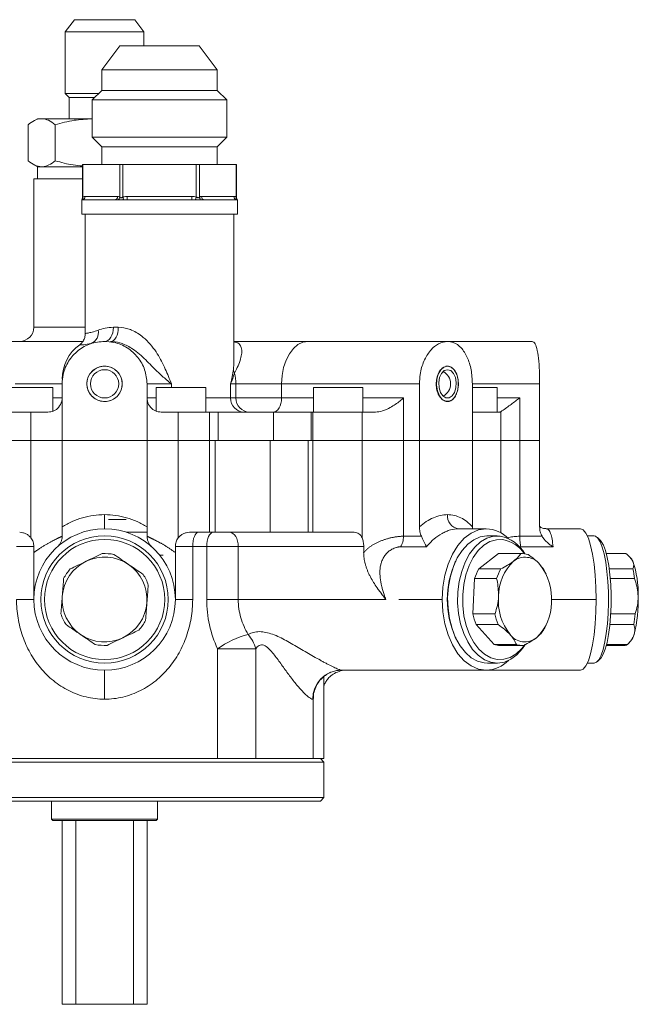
# Model space of a CAD drawing. Header units: millimetres. Extents: x 10 to 831, y 10 to 584.
# Tile 25 of 31: x 659 to 747, y 203 to 342. Entities that reach past the tile are written whole.
import ezdxf

# ---------------------------------------------------------------- set-up
doc = ezdxf.new("R2010")
doc.units = ezdxf.units.MM
doc.linetypes.add('SLD-Solido', pattern=[0])

msp = doc.modelspace()

# ---------------------------------------------------------------- linework, layer by layer
at = {"color": 7, "linetype": 'SLD-Solido', "lineweight": 15}
for p, q in [((666.841, 342.355), (665.562, 340.657)), ((666.841, 342.355), (668.402, 342.355)), ((668.402, 342.355), (675.395, 342.355)), ((676.675, 340.657), (675.395, 342.355)), ((665.562, 340.657), (665.562, 331.91)), ((667.589, 340.657), (665.562, 340.657)), ((676.675, 340.657), (667.589, 340.657)), ((676.675, 338.655), (676.675, 340.657)), ((673.275, 338.655), (670.713, 335.255)), ((684.491, 338.655), (673.275, 338.655)), ((687.053, 335.255), (684.491, 338.655)), ((670.713, 335.255), (670.713, 332.355)), ((687.053, 335.255), (670.713, 335.255)), ((687.053, 332.355), (687.053, 335.255)), ((665.562, 331.91), (666.118, 331.355)), ((665.562, 331.91), (667.589, 331.91)), ((667.589, 331.91), (670.269, 331.91)), ((670.713, 332.355), (669.358, 331)), ((687.053, 332.355), (670.713, 332.355)), ((688.408, 331), (687.053, 332.355)), ((666.118, 331.355), (666.118, 328.355)), ((666.118, 331.355), (667.942, 331.355)), ((667.942, 331.355), (669.713, 331.355)), ((669.358, 331), (669.358, 325.73)), ((688.408, 331), (669.358, 331)), ((688.408, 325.73), (688.408, 331)), ((660.297, 322.403), (660.297, 327.506)), ((661.618, 328.355), (660.959, 327.974)), ((661.618, 328.355), (662.224, 328.355)), ((662.224, 328.355), (669.358, 328.355)), ((664.151, 322.403), (664.151, 327.506)), ((669.358, 325.73), (670.733, 324.355)), ((688.408, 325.73), (669.358, 325.73)), ((687.033, 324.355), (688.408, 325.73)), ((670.733, 324.355), (670.733, 321.855)), ((687.033, 324.355), (670.733, 324.355)), ((687.033, 321.855), (687.033, 324.355)), ((660.956, 321.937), (661.618, 321.555)), ((667.991, 321.855), (667.991, 317.166)), ((667.991, 321.855), (668.058, 321.855)), ((668.058, 321.855), (668.058, 317.276)), ((668.058, 321.855), (673.254, 321.855)), ((673.254, 317.276), (673.254, 321.855)), ((673.254, 321.855), (673.687, 321.855)), ((673.687, 321.855), (673.687, 317.276)), ((673.687, 321.855), (684.079, 321.855)), ((684.079, 317.276), (684.079, 321.855)), ((684.079, 321.855), (684.512, 321.855)), ((684.512, 321.855), (684.512, 317.276)), ((684.512, 321.855), (689.708, 321.855)), ((689.708, 317.276), (689.708, 321.855)), ((689.708, 321.855), (689.775, 321.855)), ((689.775, 317.166), (689.775, 321.855)), ((661.618, 321.555), (661.618, 319.855)), ((662.224, 321.555), (661.618, 321.555)), ((667.991, 321.555), (662.224, 321.555)), ((661.118, 319.855), (661.118, 298.855)), ((661.118, 319.855), (667.991, 319.855)), ((667.883, 316.855), (667.883, 314.855)), ((667.883, 316.855), (667.894, 316.855)), ((667.894, 316.855), (667.931, 316.855)), ((667.931, 316.855), (672.514, 316.855)), ((668.364, 317.355), (672.947, 317.355)), ((672.514, 316.855), (672.966, 316.855)), ((672.966, 316.855), (673.811, 316.855)), ((673.811, 316.855), (674.3, 316.855)), ((674.3, 317.355), (683.465, 317.355)), ((674.3, 317.355), (674.3, 316.855)), ((674.3, 316.855), (683.465, 316.855)), ((683.465, 317.355), (683.465, 316.855)), ((683.465, 316.855), (683.955, 316.855)), ((683.955, 316.855), (684.8, 316.855)), ((684.8, 316.855), (685.252, 316.855)), ((684.819, 317.355), (689.401, 317.355)), ((685.252, 316.855), (689.834, 316.855)), ((689.834, 316.855), (689.872, 316.855)), ((689.872, 316.855), (689.883, 316.855)), ((689.883, 314.855), (689.883, 316.855)), ((689.883, 314.855), (667.883, 314.855)), ((668.383, 314.855), (668.383, 297.967)), ((689.383, 294.3), (689.383, 314.855)), ((672.361, 298.855), (673.058, 298.855)), ((654.721, 296.855), (668.125, 296.855)), ((689.383, 296.855), (699.885, 296.855)), ((699.885, 296.855), (719.592, 296.855)), ((719.592, 296.855), (731.564, 296.855)), ((689.382, 294.053), (689.378, 294.3)), ((719.592, 293.355), (719.342, 293.355)), ((656.807, 290.355), (663.807, 290.355)), ((665.118, 290.855), (658.462, 290.855)), ((663.807, 286.999), (663.807, 290.355)), ((665.118, 282.855), (665.118, 290.855)), ((677.118, 282.855), (677.118, 290.855)), ((680.562, 290.855), (677.118, 290.855)), ((678.43, 290.355), (678.43, 286.999)), ((678.43, 290.355), (685.43, 290.355)), ((685.43, 286.855), (685.43, 290.355)), ((688.916, 288.855), (688.916, 290.855)), ((689.67, 290.855), (688.916, 290.855)), ((689.67, 288.855), (689.67, 290.855)), ((696.144, 290.855), (689.67, 290.855)), ((715.623, 290.855), (696.144, 290.855)), ((696.144, 288.855), (696.144, 290.855)), ((700.644, 290.355), (700.644, 286.855)), ((700.644, 290.355), (707.644, 290.355)), ((707.644, 286.855), (707.644, 290.355)), ((715.623, 282.855), (715.623, 290.855)), ((723.105, 282.855), (723.105, 290.855)), ((723.105, 290.355), (726.612, 290.355)), ((726.612, 286.855), (726.612, 290.355)), ((732.615, 282.855), (732.615, 290.855)), ((688.916, 288.855), (689.67, 288.855)), ((689.67, 288.855), (696.144, 288.855)), ((713.367, 282.855), (713.367, 288.855)), ((729.801, 282.855), (729.801, 288.855)), ((707.837, 286.855), (707.644, 286.902)), ((660.713, 286.855), (656.307, 286.855)), ((660.713, 282.855), (660.713, 286.855)), ((663.118, 286.855), (660.713, 286.855)), ((681.524, 286.855), (679.118, 286.855)), ((681.524, 282.855), (681.524, 286.855)), ((685.93, 286.855), (681.524, 286.855)), ((685.93, 282.855), (685.93, 286.855)), ((687.177, 286.855), (685.93, 286.855)), ((687.177, 282.855), (687.177, 286.855)), ((694.977, 286.855), (687.177, 286.855)), ((694.977, 282.855), (694.977, 286.855)), ((700.316, 286.855), (694.977, 286.855)), ((700.316, 282.855), (700.316, 286.855)), ((700.54, 286.855), (700.316, 286.855)), ((700.54, 282.855), (700.54, 286.855)), ((707.508, 286.855), (700.54, 286.855)), ((707.508, 282.855), (707.508, 286.855)), ((709.411, 286.855), (707.508, 286.855)), ((727.112, 286.855), (723.105, 286.855)), ((727.112, 282.855), (727.112, 286.855)), ((660.713, 282.855), (656.307, 282.855)), ((665.118, 282.855), (660.713, 282.855)), ((660.713, 269.062), (660.713, 282.855)), ((665.118, 282.855), (677.118, 282.855)), ((665.118, 270.633), (665.118, 282.855)), ((681.524, 282.855), (677.118, 282.855)), ((677.118, 270.633), (677.118, 282.855)), ((685.93, 282.855), (681.524, 282.855)), ((681.524, 269.062), (681.524, 282.855)), ((685.93, 269.855), (685.93, 282.855)), ((687.177, 282.855), (685.93, 282.855)), ((686.744, 282.855), (686.744, 269.855)), ((694.977, 282.855), (687.177, 282.855)), ((694.543, 282.855), (694.543, 269.855)), ((700.316, 282.855), (694.977, 282.855)), ((699.882, 282.855), (699.882, 269.855)), ((700.54, 282.855), (700.316, 282.855)), ((707.508, 282.855), (700.54, 282.855)), ((700.54, 282.855), (700.54, 269.855)), ((713.367, 282.855), (707.508, 282.855)), ((707.508, 269.062), (707.508, 282.855)), ((715.623, 282.855), (713.367, 282.855)), ((713.367, 269.299), (713.367, 282.855)), ((715.623, 282.855), (723.105, 282.855)), ((715.623, 270.633), (715.623, 282.855)), ((727.112, 282.855), (723.105, 282.855)), ((723.105, 270.633), (723.105, 282.855)), ((727.112, 269.809), (727.112, 282.855)), ((729.801, 282.855), (727.112, 282.855)), ((732.615, 282.855), (729.801, 282.855)), ((729.801, 269.299), (729.801, 282.855)), ((732.615, 270.633), (732.615, 282.855)), ((671.118, 270.355), (671.118, 272.355)), ((674.168, 271.655), (671.648, 271.655)), ((725.065, 270.355), (721.156, 270.355)), ((723.105, 270.633), (723.147, 270.355)), ((738.388, 270.355), (733.514, 270.355)), ((674.179, 269.875), (677.118, 269.875)), ((683.118, 269.855), (685.93, 269.855)), ((685.903, 269.855), (686.744, 269.855)), ((686.744, 269.855), (694.543, 269.855)), ((694.543, 269.855), (699.882, 269.855)), ((699.882, 269.855), (700.54, 269.855)), ((700.54, 269.855), (706.389, 269.855)), ((713.367, 269.299), (715.902, 269.299)), ((726.628, 269.355), (725.221, 269.355)), ((727.012, 269.855), (727.101, 269.855)), ((727.101, 269.855), (727.101, 269.809)), ((729.801, 269.299), (732.963, 269.299)), ((740.338, 269.355), (739.358, 269.355)), ((741.257, 268.63), (740.795, 269.117)), ((661.118, 267.855), (658.665, 267.855)), ((661.118, 266.986), (661.118, 267.855)), ((681.118, 267.855), (681.118, 266.986)), ((683.571, 267.855), (681.118, 267.855)), ((683.571, 267.855), (683.571, 260.355)), ((685.549, 267.855), (683.571, 267.855)), ((685.549, 260.355), (685.549, 267.855)), ((690.014, 267.855), (685.549, 267.855)), ((690.014, 267.855), (690.014, 260.355)), ((707.745, 267.855), (690.014, 267.855)), ((707.745, 266.986), (707.745, 267.855)), ((716.606, 267.808), (712.951, 267.808)), ((734.508, 267.808), (729.949, 267.808)), ((678.925, 266.605), (679.418, 266.605)), ((726.806, 266.846), (723.996, 264.683)), ((729.934, 266.846), (726.806, 266.846)), ((730.147, 266.855), (727.019, 266.855)), ((744.725, 266.855), (742.044, 266.855)), ((744.801, 266.846), (742.047, 266.846)), ((745.518, 266.196), (745.381, 266.34)), ((720.746, 265.785), (720.689, 265.664)), ((723.996, 264.683), (727.123, 264.683)), ((742.453, 264.683), (745.804, 264.683)), ((723.408, 263.305), (723.17, 258.319)), ((726.535, 263.305), (723.408, 263.305)), ((733.521, 263.975), (733.424, 264.181)), ((746.014, 263.305), (742.6, 263.305)), ((661.118, 260.355), (658.665, 260.355)), ((681.118, 260.355), (683.571, 260.355)), ((690.014, 260.355), (685.549, 260.355)), ((690.014, 260.355), (710.873, 260.355)), ((712.722, 260.355), (718.83, 260.355)), ((723.17, 258.319), (726.298, 258.319)), ((742.662, 258.319), (746.099, 258.319)), ((726.748, 256.814), (723.621, 256.814)), ((723.621, 256.814), (726.194, 253.991)), ((733.378, 256.433), (733.521, 256.735)), ((745.938, 256.814), (742.545, 256.814)), ((720.689, 255.045), (720.746, 254.925)), ((726.194, 253.991), (729.321, 253.991)), ((727.019, 253.855), (730.147, 253.855)), ((742.044, 253.855), (744.725, 253.855)), ((742.08, 253.991), (745.02, 253.991)), ((745.11, 254.084), (745.518, 254.513)), ((687.077, 253.392), (687.077, 237.855)), ((692.492, 253.392), (687.077, 253.392)), ((692.492, 253.392), (692.492, 237.855)), ((740.795, 251.592), (741.257, 252.079)), ((724.793, 251.381), (725.221, 251.355)), ((725.221, 251.355), (726.628, 251.355)), ((739.358, 251.355), (740.338, 251.355)), ((671.118, 250.355), (671.118, 246.255)), ((725.065, 250.355), (704.556, 250.355)), ((738.388, 250.355), (725.065, 250.355)), ((702.118, 237.855), (702.118, 248.635)), ((700.618, 237.855), (700.618, 246.362)), ((702.118, 237.355), (640.118, 237.355)), ((687.077, 237.855), (655.16, 237.855)), ((692.492, 237.855), (687.077, 237.855)), ((700.618, 237.855), (692.492, 237.855)), ((702.118, 237.855), (700.618, 237.855)), ((702.118, 237.355), (701.618, 237.855)), ((702.118, 232.355), (702.118, 237.355)), ((640.118, 232.355), (671.118, 232.355)), ((671.118, 231.855), (649.552, 231.855)), ((663.618, 231.855), (663.618, 229.305)), ((671.118, 232.355), (702.118, 232.355)), ((692.685, 231.855), (671.118, 231.855)), ((678.618, 229.305), (678.618, 231.855)), ((701.618, 231.855), (692.685, 231.855)), ((701.618, 231.855), (702.118, 232.355)), ((663.618, 229.305), (663.818, 229.105)), ((663.618, 229.305), (678.618, 229.305)), ((678.418, 229.105), (663.818, 229.105)), ((665.118, 229.105), (665.118, 203.105)), ((667.049, 229.105), (667.049, 203.105)), ((675.188, 229.105), (675.188, 203.105)), ((677.118, 229.105), (677.118, 203.105)), ((678.418, 229.105), (678.618, 229.305)), ((667.049, 203.105), (665.118, 203.105)), ((667.049, 203.105), (675.188, 203.105)), ((677.118, 203.105), (675.188, 203.105))]:
    msp.add_line(p, q, dxfattribs=at)
at = {"color": 8, "linetype": 'SLD-Solido', "lineweight": 15}
for p, q in [((661.118, 298.855), (668.383, 298.855)), ((680.562, 290.355), (680.562, 290.855)), ((732.615, 290.855), (723.105, 290.855)), ((663.807, 288.855), (665.118, 288.855)), ((677.118, 288.855), (678.43, 288.855)), ((685.43, 288.855), (688.916, 288.855)), ((696.144, 288.855), (700.644, 288.855)), ((707.644, 288.855), (713.367, 288.855)), ((726.612, 288.855), (729.801, 288.855)), ((729.949, 267.808), (729.669, 267.767)), ((734.278, 260.355), (740.614, 260.355)), ((700.56, 246.362), (700.533, 246.255))]:
    msp.add_line(p, q, dxfattribs=at)
at = {"color": 7, "linetype": 'SLD-Solido', "lineweight": 15, "flags": 128}
for points in [[(673.687, 317.276), (673.706, 317.212), (673.724, 317.149), (673.742, 317.088), (673.759, 317.031), (673.775, 316.978), (673.789, 316.931), (673.801, 316.889), (673.811, 316.855)], [(684.079, 317.276), (684.06, 317.212), (684.042, 317.149), (684.024, 317.088), (684.007, 317.031), (683.991, 316.978), (683.977, 316.931), (683.965, 316.889), (683.955, 316.855)], [(671.118, 296.855), (671.361, 296.893), (671.594, 297.007), (671.809, 297.192), (671.997, 297.441), (672.151, 297.744), (672.266, 298.089), (672.337, 298.465), (672.361, 298.855)], [(671.949, 296.855), (672.166, 296.893), (672.374, 297.007), (672.565, 297.192), (672.734, 297.441), (672.872, 297.744), (672.974, 298.089), (673.037, 298.465), (673.058, 298.855)], [(699.885, 296.855), (699.155, 296.74), (698.454, 296.398), (697.807, 295.844), (697.24, 295.097), (696.775, 294.188), (696.429, 293.151), (696.216, 292.025), (696.144, 290.855)], [(719.592, 293.355), (719.086, 293.219), (718.634, 292.828), (718.287, 292.222), (718.081, 291.469), (718.038, 290.648), (718.164, 289.851), (718.445, 289.162), (718.85, 288.656), (719.335, 288.389), (719.848, 288.389), (720.334, 288.656), (720.739, 289.162), (721.019, 289.851), (721.145, 290.648), (721.103, 291.469), (720.897, 292.222), (720.549, 292.828), (720.098, 293.219), (719.592, 293.355)], [(719.592, 292.855), (719.141, 292.72), (718.752, 292.333), (718.476, 291.746), (718.35, 291.039), (718.392, 290.307), (718.597, 289.65), (718.935, 289.154), (719.363, 288.889), (719.821, 288.889), (720.248, 289.154), (720.587, 289.65), (720.791, 290.307), (720.834, 291.039), (720.708, 291.746), (720.432, 292.333), (720.042, 292.72), (719.592, 292.855)], [(694.897, 286.855), (695.141, 286.893), (695.375, 287.007), (695.59, 287.192), (695.779, 287.441), (695.934, 287.744), (696.049, 288.089), (696.12, 288.465), (696.144, 288.855)], [(725.065, 270.355), (723.982, 270.203), (722.932, 269.752), (721.947, 269.015), (721.057, 268.015), (720.288, 266.783), (719.665, 265.355), (719.206, 263.775), (718.924, 262.091), (718.83, 260.355)], [(738.388, 270.355), (738.775, 270.203), (739.149, 269.752), (739.501, 269.015), (739.819, 268.015), (740.093, 266.783), (740.315, 265.355), (740.479, 263.775), (740.58, 262.091), (740.614, 260.355)], [(684.375, 269.855), (684.218, 269.816), (684.067, 269.703), (683.928, 269.518), (683.807, 269.269), (683.707, 268.966), (683.632, 268.62), (683.587, 268.245), (683.571, 267.855)], [(686.48, 269.855), (686.299, 269.816), (686.124, 269.703), (685.963, 269.518), (685.822, 269.269), (685.706, 268.966), (685.62, 268.62), (685.567, 268.245), (685.549, 267.855)], [(690.014, 267.855), (689.99, 268.245), (689.919, 268.62), (689.804, 268.966), (689.649, 269.269), (689.46, 269.518), (689.244, 269.703), (689.01, 269.816), (688.767, 269.855)], [(725.221, 269.355), (725.173, 269.354), (724.225, 269.212), (723.306, 268.814), (722.442, 268.174), (721.658, 267.308), (720.977, 266.242), (720.418, 265.007), (719.996, 263.638), (719.726, 262.175), (719.613, 260.659), (719.661, 259.135), (719.87, 257.645), (720.232, 256.234), (720.738, 254.941), (721.373, 253.804), (722.119, 252.855), (722.954, 252.122), (723.854, 251.626), (724.793, 251.381)], [(730.531, 253.888), (730.191, 253.402), (729.407, 252.536), (728.543, 251.895), (727.624, 251.498), (726.677, 251.355), (725.728, 251.471), (724.805, 251.843), (723.934, 252.46), (723.141, 253.304), (722.448, 254.351), (721.876, 255.57), (721.44, 256.927), (721.153, 258.383), (721.024, 259.895), (721.056, 261.421), (721.249, 262.916), (721.596, 264.337), (722.088, 265.644), (722.711, 266.798), (723.446, 267.768), (724.273, 268.524), (725.168, 269.044), (726.104, 269.315), (727.056, 269.329), (727.056, 269.329)], [(727.423, 268.83), (726.499, 268.814), (725.591, 268.54), (724.727, 268.018), (723.932, 267.264), (723.231, 266.299), (722.645, 265.153), (722.192, 263.862), (721.885, 262.464), (721.735, 261.003), (721.745, 259.521), (721.916, 258.065), (722.241, 256.678), (722.712, 255.403), (723.313, 254.279), (724.027, 253.339), (724.832, 252.612), (725.704, 252.121), (726.615, 251.88), (727.539, 251.896), (728.447, 252.169), (729.312, 252.691), (730.107, 253.446), (730.537, 253.998)], [(740.338, 251.355), (740.66, 251.471), (740.989, 251.843), (741.3, 252.46), (741.583, 253.304), (741.83, 254.351), (742.034, 255.57), (742.19, 256.927), (742.292, 258.383), (742.338, 259.895), (742.327, 261.421), (742.258, 262.916), (742.134, 264.337), (741.959, 265.644), (741.736, 266.798), (741.474, 267.768), (741.179, 268.524), (740.86, 269.044), (740.525, 269.315), (740.338, 269.355)], [(741.257, 268.63), (741.335, 268.54), (741.644, 268.018), (741.927, 267.264), (742.178, 266.299), (742.387, 265.153), (742.549, 263.862), (742.658, 262.464), (742.712, 261.003), (742.708, 259.521), (742.647, 258.065), (742.531, 256.678), (742.363, 255.403), (742.148, 254.279), (741.893, 253.339), (741.606, 252.612), (741.295, 252.121), (741.257, 252.079)], [(726.806, 266.846), (726.937, 266.853), (727.019, 266.855)], [(744.801, 266.846), (744.755, 266.853), (744.725, 266.855)], [(745.518, 266.196), (745.628, 266.057), (745.79, 265.764)], [(718.83, 260.355), (718.924, 258.618), (719.206, 256.935), (719.665, 255.355), (720.288, 253.927), (721.057, 252.694), (721.947, 251.695), (722.932, 250.958), (723.982, 250.507), (725.065, 250.355)], [(740.614, 260.355), (740.58, 258.618), (740.479, 256.935), (740.315, 255.355), (740.093, 253.927), (739.819, 252.694), (739.501, 251.695), (739.149, 250.958), (738.775, 250.507), (738.388, 250.355)]]:
    msp.add_lwpolyline(points, dxfattribs=at)
at = {"color": 7, "linetype": 'SLD-Solido', "lineweight": 15}
for centre, radius in [((671.118, 290.855), 2.5), ((671.118, 290.855), 2), ((671.118, 260.355), 9), ((671.118, 260.355), 8.5)]:
    msp.add_circle(centre, radius, dxfattribs=at)
for centre, radius, start, end in [((667.645, 317.194), 0.42, 306.2334, 11.25368), ((667.895, 317.324), 0.47, 274.40225, 3.81109), ((672.478, 317.324), 0.47, 274.40224, 3.81108), ((672.675, 317.363), 0.585, 299.78135, 351.4784), ((685.091, 317.363), 0.585, 188.52152, 240.21879), ((685.288, 317.324), 0.47, 176.18875, 265.59782), ((689.871, 317.324), 0.47, 176.18891, 265.59778), ((690.121, 317.194), 0.42, 168.74592, 233.76678), ((659.118, 298.855), 2, 270, 0), ((668.532, 298.124), 1.72, 293.19629, 10.56339), ((671.118, 291.514), 6, 125.84348, 180.00303), ((690.687, 292.999), 1.354, 184.41942, 206.98314), ((718.028, 290.855), 2, 298.78829, 61.21171), ((683.407, 290.856), 6.263, 359.99197, 14.13031), ((690.873, 288.811), 1.957, 178.72809, 268.669), ((691.627, 288.811), 1.957, 178.7282, 268.66894), ((721.404, 272.16), 1.823, 173.87834, 262.16054), ((671.118, 260.355), 10, 90, 180), ((671.118, 260.355), 10, 0, 90), ((724.865, 265.591), 4.768, 45.48205, 87.60301), ((725.953, 264.138), 5.307, 30.43415, 78.00028), ((726.588, 264.272), 4.634, 33.60982, 79.61604), ((671.118, 260.355), 6, 55.62961, 115.62961), ((671.118, 260.355), 6.5, 78.24947, 93.00974), ((730.56, 263.704), 2.633, 37.49041, 128.53294), ((730.145, 264.274), 2.58, 71.31827, 94.70513), ((671.118, 260.355), 6, 115.62961, 175.62961), ((671.118, 260.355), 6.5, 138.24947, 153.00974), ((671.118, 260.355), 6, 355.62961, 55.62961), ((732.545, 260.355), 12.99, 155.87465, 204.12535), ((730.579, 261.061), 7.514, 151.1826, 162.62691), ((733.707, 261.061), 7.514, 151.1826, 162.62691), ((733.5, 260.884), 6.693, 133.18894, 180.62044), ((726.619, 260.557), 7.677, 355.07504, 38.23112), ((732.305, 261.178), 14.244, 358.52592, 18.78141), ((729.214, 261.453), 16.902, 6.2902, 11.01764), ((671.118, 260.355), 6.5, 18.24947, 33.00974), ((671.118, 260.355), 6, 175.62961, 235.62961), ((734.456, 260.153), 7.677, 175.0751, 218.23114), ((728.141, 260.041), 18.419, 345.41376, 2.39914), ((671.118, 260.355), 10, 180, 270), ((671.118, 260.355), 10, 270, 0), ((671.118, 260.355), 6, 295.62961, 355.62961), ((727.575, 259.825), 6.693, 313.18882, 0.62064), ((671.118, 260.355), 6.5, 198.24947, 213.00974), ((731.663, 260.039), 8.665, 191.45043, 201.85577), ((734.79, 260.039), 8.665, 191.45043, 201.85577), ((724.49, 259.865), 21.665, 351.90401, 355.90919), ((671.118, 260.355), 6.5, 318.24947, 333.00974), ((727.19, 259.349), 6.841, 330.94293, 334.76924), ((671.118, 260.355), 6, 235.62961, 295.62961), ((694.772, 242.573), 13.276, 104.66573, 125.42212), ((687.35, 251.947), 5.341, 15.69605, 40.51299), ((730.515, 257.005), 2.633, 217.49041, 308.53294), ((743.656, 256.011), 2.389, 321.17524, 345.24135), ((671.118, 260.355), 6.5, 258.24947, 273.00974), ((727.025, 256.459), 2.605, 251.38747, 269.86875), ((730.148, 256.435), 2.58, 251.31827, 274.70513), ((744.699, 254.298), 0.444, 273.3582, 316.27751), ((724.865, 255.119), 4.768, 272.39699, 314.51795), ((704.595, 246.293), 4.062, 90.55264, 180.54213)]:
    msp.add_arc(centre, radius, start, end, dxfattribs=at)
for points, knots in [([(662.224, 328.355), (662.178, 328.354), (661.832, 328.346), (661.18, 328.161), (660.593, 327.726), (660.297, 327.506)], [0, 0, 0, 0, 0.0700918, 0.5307853, 1, 1, 1, 1]), ([(664.151, 327.506), (663.838, 327.743), (663.206, 328.222), (662.553, 328.31), (662.224, 328.355)], [0, 0, 0, 0, 0.495458, 1, 1, 1, 1]), ([(664.151, 327.506), (665.029, 327.745), (666.737, 328.208), (668.501, 328.295), (669.358, 328.338)], [0, 0, 0, 0, 0.5146296, 1, 1, 1, 1]), ([(660.297, 322.403), (660.61, 322.166), (661.242, 321.687), (661.894, 321.599), (662.224, 321.555)], [0, 0, 0, 0, 0.4954579, 1, 1, 1, 1]), ([(662.224, 321.555), (662.27, 321.556), (662.616, 321.563), (663.268, 321.749), (663.855, 322.184), (664.151, 322.403)], [0, 0, 0, 0, 0.0700918, 0.53078539, 1, 1, 1, 1]), ([(667.991, 321.678), (667.545, 321.713), (666.243, 321.814), (664.981, 322.169), (664.151, 322.403)], [0, 0, 0, 0, 0.3417018, 1, 1, 1, 1]), ([(667.99, 317.166), (667.988, 317.131), (667.985, 317.066), (667.957, 316.98), (667.926, 316.917), (667.901, 316.878), (667.889, 316.863), (667.887, 316.86)], [0, 0, 0, 0, 0.3158994, 0.5929523, 0.8112818, 0.9665132, 1, 1, 1, 1]), ([(668.058, 317.276), (668.091, 317.293), (668.18, 317.338), (668.284, 317.353), (668.353, 317.355), (668.364, 317.355)], [0, 0, 0, 0, 0.3322355, 0.888114, 1, 1, 1, 1]), ([(672.947, 317.355), (672.948, 317.355), (673.051, 317.355), (673.153, 317.315), (673.254, 317.276)], [0, 0, 0, 0, 0.0107419, 1, 1, 1, 1]), ([(673.254, 317.276), (673.256, 317.273), (673.284, 317.241), (673.333, 317.19), (673.416, 317.162), (673.483, 317.167), (673.544, 317.192), (673.613, 317.231), (673.658, 317.258), (673.687, 317.276)], [0, 0, 0, 0, 0.0269201, 0.3355421, 0.4695268, 0.5754878, 0.726575, 0.8245507, 1, 1, 1, 1]), ([(673.687, 317.276), (673.753, 317.293), (673.932, 317.338), (674.139, 317.353), (674.277, 317.355), (674.3, 317.355)], [0, 0, 0, 0, 0.3322355, 0.8881139, 1, 1, 1, 1]), ([(683.465, 317.355), (683.468, 317.355), (683.674, 317.355), (683.878, 317.315), (684.079, 317.276)], [0, 0, 0, 0, 0.0107408, 1, 1, 1, 1]), ([(684.079, 317.276), (684.117, 317.253), (684.185, 317.21), (684.263, 317.174), (684.324, 317.163), (684.368, 317.167), (684.445, 317.201), (684.483, 317.243), (684.512, 317.276)], [0, 0, 0, 0, 0.2330292, 0.4195724, 0.4605445, 0.5920835, 0.6837989, 1, 1, 1, 1]), ([(684.512, 317.276), (684.545, 317.293), (684.635, 317.338), (684.738, 317.353), (684.807, 317.355), (684.819, 317.355)], [0, 0, 0, 0, 0.3322339, 0.8881132, 1, 1, 1, 1]), ([(689.401, 317.355), (689.403, 317.355), (689.506, 317.355), (689.607, 317.315), (689.708, 317.276)], [0, 0, 0, 0, 0.0107423, 1, 1, 1, 1]), ([(689.879, 316.86), (689.874, 316.867), (689.847, 316.902), (689.808, 316.978), (689.776, 317.076), (689.78, 317.14), (689.781, 317.166)], [0, 0, 0, 0, 0.0760258, 0.4179362, 0.7687681, 1, 1, 1, 1]), ([(670.223, 298.439), (670.527, 298.55), (671.145, 298.776), (671.951, 298.828), (672.361, 298.855)], [0, 0, 0, 0, 0.4919983, 1, 1, 1, 1]), ([(673.058, 298.855), (673.565, 298.806), (674.192, 298.745), (675.403, 298.269), (676.466, 297.601), (677.588, 296.481), (678.637, 295.09), (679.599, 293.27), (680.219, 291.728), (680.53, 290.936), (680.56, 290.86), (680.562, 290.855)], [0, 0, 0, 0, 0.14731143, 0.18225795, 0.34979061, 0.46536603, 0.58118617, 0.78606036, 0.97950694, 0.9985036, 1, 1, 1, 1]), ([(671.118, 296.855), (670.446, 296.789), (669.1, 296.657), (667.306, 295.628), (665.947, 294.111), (665.222, 292.421), (665.148, 291.301), (665.118, 290.855)], [0, 0, 0, 0, 0.2140112, 0.4279981, 0.6426097, 0.8576413, 1, 1, 1, 1]), ([(668.375, 297.97), (668.363, 297.779), (668.341, 297.412), (668.12, 296.938), (667.868, 296.596), (667.674, 296.443), (667.598, 296.383)], [0, 0, 0, 0, 0.3110888, 0.5962815, 0.8425255, 1, 1, 1, 1]), ([(677.118, 290.855), (677.052, 291.528), (676.92, 292.873), (675.891, 294.668), (674.374, 296.026), (672.685, 296.751), (671.564, 296.825), (671.118, 296.855)], [0, 0, 0, 0, 0.2140083, 0.4279926, 0.6426077, 0.8576379, 1, 1, 1, 1]), ([(680.562, 290.855), (680.558, 290.858), (680.472, 290.929), (680.323, 291.052), (680.044, 291.283), (679.439, 291.793), (678.355, 292.767), (677.218, 293.967), (676.078, 295.056), (674.986, 295.912), (674.008, 296.418), (672.932, 296.774), (672.391, 296.819), (671.949, 296.855)], [0, 0, 0, 0, 0.0014183, 0.030256, 0.0523023, 0.0997894, 0.246242, 0.4569364, 0.5631289, 0.6722477, 0.826491, 0.8584233, 1, 1, 1, 1]), ([(719.592, 296.855), (719.167, 296.789), (718.318, 296.657), (717.128, 295.628), (716.201, 294.111), (715.696, 292.421), (715.644, 291.301), (715.623, 290.855)], [0, 0, 0, 0, 0.2140113, 0.4279981, 0.6426098, 0.8576412, 1, 1, 1, 1]), ([(723.105, 290.855), (723.069, 291.528), (722.997, 292.873), (722.428, 294.668), (721.561, 296.026), (720.56, 296.751), (719.868, 296.825), (719.592, 296.855)], [0, 0, 0, 0, 0.2140083, 0.4279926, 0.6426076, 0.8576376, 1, 1, 1, 1]), ([(731.564, 296.855), (731.707, 296.789), (731.994, 296.657), (732.304, 295.628), (732.507, 294.111), (732.602, 292.421), (732.611, 291.301), (732.615, 290.855)], [0, 0, 0, 0, 0.2140111, 0.4279981, 0.6426097, 0.8576413, 1, 1, 1, 1]), ([(671.118, 293.355), (671.399, 293.327), (671.961, 293.272), (672.709, 292.841), (673.278, 292.207), (673.604, 291.415), (673.649, 290.561), (673.409, 289.74), (672.912, 289.045), (672.212, 288.553), (671.388, 288.321), (670.535, 288.375), (669.747, 288.707), (669.114, 289.282), (668.706, 290.034), (668.571, 290.879), (668.722, 291.72), (669.143, 292.465), (669.787, 293.025), (670.484, 293.315), (670.941, 293.344), (671.118, 293.355)], [0, 0, 0, 0, 0.053659, 0.107317, 0.1610023, 0.2147055, 0.268379, 0.3220215, 0.3756801, 0.4293768, 0.4830741, 0.5367336, 0.5903759, 0.6440484, 0.6977515, 0.7514376, 0.805086, 0.8587344, 0.9124208, 0.9661238, 1, 1, 1, 1]), ([(688.916, 290.855), (688.918, 290.86), (689.129, 291.542), (689.234, 292.221), (689.337, 292.895)], [0, 0, 0, 0, 0.00690492, 1, 1, 1, 1]), ([(721.111, 290.855), (721.095, 290.574), (721.062, 290.012), (720.806, 289.264), (720.425, 288.695), (719.941, 288.369), (719.41, 288.324), (718.89, 288.564), (718.444, 289.061), (718.124, 289.761), (717.972, 290.585), (718.007, 291.438), (718.224, 292.226), (718.597, 292.859), (719.077, 293.267), (719.608, 293.403), (720.128, 293.251), (720.58, 292.83), (720.915, 292.186), (721.087, 291.489), (721.105, 291.032), (721.111, 290.855)], [0, 0, 0, 0, 0.053659, 0.1073169, 0.1610022, 0.2147054, 0.268379, 0.3220215, 0.3756802, 0.4293769, 0.4830741, 0.5367336, 0.5903759, 0.6440484, 0.6977515, 0.7514376, 0.805086, 0.8587344, 0.9124208, 0.9661239, 1, 1, 1, 1]), ([(689.481, 292.385), (689.326, 291.88), (689.17, 291.371), (688.918, 290.859), (688.916, 290.855)], [0, 0, 0, 0, 0.9924972, 1, 1, 1, 1]), ([(665.118, 288.855), (665.118, 288.852), (665.118, 288.709), (665.067, 288.235), (664.734, 287.566), (664.018, 286.978), (663.401, 286.893), (663.118, 286.855)], [0, 0, 0, 0, 0.0026959, 0.1589819, 0.5234316, 0.7821762, 1, 1, 1, 1]), ([(679.118, 286.855), (678.836, 286.893), (678.218, 286.978), (677.503, 287.566), (677.17, 288.235), (677.118, 288.709), (677.118, 288.852), (677.118, 288.855)], [0, 0, 0, 0, 0.2178238, 0.4765684, 0.8410181, 0.9973041, 1, 1, 1, 1]), ([(713.367, 288.855), (713.364, 288.852), (713.205, 288.709), (712.65, 288.235), (711.675, 287.566), (710.455, 286.978), (709.739, 286.893), (709.411, 286.855)], [0, 0, 0, 0, 0.0026964, 0.1589828, 0.523432, 0.7821766, 1, 1, 1, 1]), ([(729.801, 288.855), (729.798, 288.852), (729.6, 288.709), (728.959, 288.235), (728.076, 287.566), (727.271, 286.978), (726.995, 286.893), (726.869, 286.855)], [0, 0, 0, 0, 0.0026961, 0.1589824, 0.5234313, 0.7821764, 1, 1, 1, 1]), ([(665.118, 270.633), (665.568, 270.913), (666.034, 271.16), (666.999, 271.589), (667.5, 271.772), (669.017, 272.207), (670.055, 272.355), (671.118, 272.355)], [0, 0, 0, 0, 0.25, 0.25, 0.5, 0.5, 1, 1, 1, 1]), ([(671.118, 272.355), (672.182, 272.355), (673.219, 272.207), (674.737, 271.772), (675.238, 271.589), (676.202, 271.16), (676.668, 270.913), (677.118, 270.633)], [0, 0, 0, 0, 0.5, 0.5, 0.75, 0.75, 1, 1, 1, 1]), ([(715.623, 270.633), (715.938, 270.913), (716.26, 271.16), (716.918, 271.589), (717.255, 271.772), (718.261, 272.207), (718.929, 272.355), (719.592, 272.355)], [0, 0, 0, 0, 0.25, 0.25, 0.5, 0.5, 1, 1, 1, 1]), ([(719.592, 272.355), (720.255, 272.355), (720.88, 272.207), (721.767, 271.772), (722.055, 271.589), (722.6, 271.16), (722.859, 270.913), (723.105, 270.633)], [0, 0, 0, 0, 0.5, 0.5, 0.75, 0.75, 1, 1, 1, 1]), ([(665.118, 269.299), (665.118, 269.501), (665.118, 269.715), (665.118, 270.164), (665.118, 270.398), (665.118, 270.633)], [0, 0, 0, 0, 0.5, 0.5, 1, 1, 1, 1]), ([(677.118, 270.633), (677.118, 270.398), (677.118, 270.169), (677.118, 269.721), (677.118, 269.501), (677.118, 269.299)], [0, 0, 0, 0, 0.5, 0.5, 1, 1, 1, 1]), ([(715.902, 269.299), (715.809, 269.501), (715.74, 269.715), (715.647, 270.164), (715.623, 270.398), (715.623, 270.633)], [0, 0, 0, 0, 0.5, 0.5, 1, 1, 1, 1]), ([(721.156, 270.355), (720.772, 270.355), (720.384, 270.298), (719.798, 270.133), (719.602, 270.065), (719.209, 269.9), (719.011, 269.803), (718.423, 269.476), (718.042, 269.209), (717.304, 268.58), (716.944, 268.216), (716.606, 267.808)], [0, 0, 0, 0, 0.25, 0.25, 0.375, 0.375, 0.5, 0.5, 0.75, 0.75, 1, 1, 1, 1]), ([(732.963, 269.299), (732.846, 269.501), (732.761, 269.715), (732.645, 270.164), (732.615, 270.398), (732.615, 270.633)], [0, 0, 0, 0, 0.5, 0.5, 1, 1, 1, 1]), ([(733.497, 270.377), (733.387, 270.377), (733.099, 270.374), (732.757, 270.553), (732.666, 270.642), (732.646, 270.662)], [0, 0, 0, 0, 0.3242554, 0.8484977, 1, 1, 1, 1]), ([(733.514, 270.355), (733.651, 270.355), (733.773, 270.298), (733.936, 270.133), (733.987, 270.065), (734.083, 269.9), (734.128, 269.803), (734.251, 269.476), (734.318, 269.209), (734.429, 268.58), (734.474, 268.216), (734.508, 267.808)], [0, 0, 0, 0, 0.25, 0.25, 0.375, 0.375, 0.5, 0.5, 0.75, 0.75, 1, 1, 1, 1]), ([(659.118, 269.855), (659.268, 269.855), (659.417, 269.838), (659.714, 269.77), (659.862, 269.718), (660.139, 269.582), (660.272, 269.496), (660.511, 269.299), (660.618, 269.187), (660.713, 269.062)], [0, 0, 0, 0, 0.25, 0.25, 0.5, 0.5, 0.75, 0.75, 1, 1, 1, 1]), ([(660.713, 269.062), (660.844, 268.889), (660.945, 268.699), (661.083, 268.286), (661.118, 268.073), (661.118, 267.855)], [0, 0, 0, 0, 0.5, 0.5, 1, 1, 1, 1]), ([(661.118, 266.986), (661.184, 267.035), (661.315, 267.133), (661.513, 267.275), (661.71, 267.412), (661.906, 267.545), (662.1, 267.672), (662.292, 267.795), (662.482, 267.913), (662.668, 268.026), (662.851, 268.134), (663.03, 268.238), (663.204, 268.337), (663.373, 268.431), (663.537, 268.52), (663.695, 268.604), (663.847, 268.683), (663.991, 268.758), (664.129, 268.828), (664.259, 268.893), (664.381, 268.953), (664.495, 269.009), (664.6, 269.059), (664.697, 269.105), (664.784, 269.146), (664.861, 269.182), (664.929, 269.213), (664.987, 269.24), (665.035, 269.261), (665.072, 269.278), (665.098, 269.29), (665.115, 269.298), (665.117, 269.299), (665.118, 269.299)], [0, 0, 0, 0, 0.036141, 0.071904, 0.1072992, 0.1423371, 0.1770283, 0.2113841, 0.2454157, 0.2791349, 0.3125539, 0.345685, 0.3785409, 0.4111347, 0.4434798, 0.4755898, 0.5074787, 0.5391609, 0.5706507, 0.6019631, 0.6331132, 0.6641162, 0.6949878, 0.7257435, 0.7563993, 0.7869714, 0.8174758, 0.847929, 0.8783472, 0.9087469, 0.9391446, 0.9695569, 1, 1, 1, 1]), ([(665.118, 269.299), (665.118, 269.138), (665.099, 268.988), (665.034, 268.705), (664.986, 268.571), (664.868, 268.32), (664.798, 268.205), (664.679, 268.046), (664.637, 267.996), (664.548, 267.899), (664.5, 267.852), (664.452, 267.808)], [0, 0, 0, 0, 0.25, 0.25, 0.5, 0.5, 0.75, 0.75, 0.875, 0.875, 1, 1, 1, 1]), ([(677.118, 269.299), (677.118, 269.138), (677.137, 268.988), (677.203, 268.705), (677.251, 268.571), (677.369, 268.32), (677.439, 268.205), (677.558, 268.046), (677.6, 267.996), (677.689, 267.899), (677.736, 267.852), (677.785, 267.808)], [0, 0, 0, 0, 0.25, 0.25, 0.5, 0.5, 0.75, 0.75, 0.875, 0.875, 1, 1, 1, 1]), ([(677.118, 269.299), (677.119, 269.299), (677.121, 269.298), (677.134, 269.292), (677.155, 269.283), (677.184, 269.269), (677.222, 269.252), (677.267, 269.232), (677.321, 269.207), (677.382, 269.179), (677.451, 269.147), (677.527, 269.111), (677.611, 269.071), (677.702, 269.028), (677.799, 268.98), (677.903, 268.929), (678.014, 268.875), (678.131, 268.816), (678.253, 268.754), (678.382, 268.688), (678.515, 268.618), (678.654, 268.544), (678.797, 268.467), (678.945, 268.385), (679.097, 268.301), (679.252, 268.212), (679.411, 268.119), (679.574, 268.023), (679.739, 267.923), (679.906, 267.819), (680.076, 267.711), (680.247, 267.6), (680.42, 267.485), (680.594, 267.366), (680.769, 267.243), (680.944, 267.116), (681.06, 267.03), (681.118, 266.986)], [0, 0, 0, 0, 0.0269659, 0.0539062, 0.080832, 0.1077551, 0.1346867, 0.1616383, 0.1886214, 0.2156473, 0.2427273, 0.2698726, 0.2970946, 0.3244041, 0.3518123, 0.3793299, 0.4069677, 0.4347362, 0.462646, 0.4907072, 0.51893, 0.5473243, 0.5758999, 0.6046664, 0.6336331, 0.6628093, 0.6922039, 0.7218257, 0.7516834, 0.7817853, 0.8121396, 0.8427544, 0.8736374, 0.9047961, 0.936238, 0.9679703, 1, 1, 1, 1]), ([(681.118, 267.855), (681.118, 268.073), (681.153, 268.285), (681.292, 268.698), (681.393, 268.889), (681.524, 269.062)], [0, 0, 0, 0, 0.5, 0.5, 1, 1, 1, 1]), ([(681.524, 269.062), (681.618, 269.187), (681.725, 269.298), (681.964, 269.496), (682.097, 269.581), (682.374, 269.717), (682.521, 269.77), (682.819, 269.838), (682.969, 269.855), (683.118, 269.855)], [0, 0, 0, 0, 0.25, 0.25, 0.5, 0.5, 0.75, 0.75, 1, 1, 1, 1]), ([(706.389, 269.855), (706.519, 269.855), (706.641, 269.838), (706.87, 269.77), (706.977, 269.718), (707.166, 269.582), (707.251, 269.496), (707.396, 269.299), (707.457, 269.187), (707.508, 269.062)], [0, 0, 0, 0, 0.25, 0.25, 0.5, 0.5, 0.75, 0.75, 1, 1, 1, 1]), ([(707.508, 269.062), (707.58, 268.889), (707.639, 268.699), (707.723, 268.286), (707.745, 268.073), (707.745, 267.855)], [0, 0, 0, 0, 0.5, 0.5, 1, 1, 1, 1]), ([(707.745, 266.986), (707.787, 267.035), (707.87, 267.133), (708.005, 267.275), (708.147, 267.412), (708.296, 267.545), (708.452, 267.672), (708.614, 267.795), (708.781, 267.913), (708.954, 268.026), (709.133, 268.134), (709.316, 268.238), (709.503, 268.337), (709.694, 268.431), (709.888, 268.52), (710.085, 268.604), (710.285, 268.683), (710.486, 268.758), (710.689, 268.828), (710.892, 268.893), (711.096, 268.953), (711.299, 269.009), (711.502, 269.059), (711.703, 269.105), (711.903, 269.146), (712.1, 269.182), (712.294, 269.213), (712.484, 269.24), (712.671, 269.261), (712.853, 269.278), (713.03, 269.29), (713.202, 269.298), (713.312, 269.299), (713.367, 269.299)], [0, 0, 0, 0, 0.036141, 0.071904, 0.1072992, 0.1423371, 0.1770283, 0.2113841, 0.2454157, 0.2791349, 0.3125539, 0.345685, 0.3785409, 0.4111347, 0.4434798, 0.4755898, 0.5074787, 0.5391609, 0.5706507, 0.6019631, 0.6331132, 0.6641162, 0.6949878, 0.7257435, 0.7563993, 0.7869714, 0.8174758, 0.847929, 0.8783472, 0.9087469, 0.9391446, 0.9695569, 1, 1, 1, 1]), ([(713.367, 269.299), (713.367, 269.019), (713.329, 268.738), (713.187, 268.227), (713.081, 267.995), (712.951, 267.808)], [0, 0, 0, 0, 0.5, 0.5, 1, 1, 1, 1]), ([(715.902, 269.299), (715.977, 269.138), (716.047, 268.988), (716.181, 268.705), (716.245, 268.571), (716.364, 268.32), (716.419, 268.205), (716.495, 268.046), (716.519, 267.996), (716.564, 267.899), (716.586, 267.852), (716.606, 267.808)], [0, 0, 0, 0, 0.25, 0.25, 0.5, 0.5, 0.75, 0.75, 0.875, 0.875, 1, 1, 1, 1]), ([(729.949, 267.808), (729.926, 267.902), (729.905, 268.006), (729.887, 268.119), (729.868, 268.233), (729.853, 268.355), (729.84, 268.483), (729.827, 268.611), (729.817, 268.745), (729.811, 268.882), (729.804, 269.019), (729.801, 269.159), (729.801, 269.299)], [0, 0, 0, 0, 0.25, 0.25, 0.25, 0.5, 0.5, 0.5, 0.75, 0.75, 0.75, 1, 1, 1, 1]), ([(732.963, 269.299), (733.057, 269.138), (733.163, 268.988), (733.396, 268.705), (733.523, 268.571), (733.79, 268.32), (733.928, 268.205), (734.141, 268.046), (734.213, 267.996), (734.359, 267.899), (734.434, 267.852), (734.508, 267.808)], [0, 0, 0, 0, 0.25, 0.25, 0.5, 0.5, 0.75, 0.75, 0.875, 0.875, 1, 1, 1, 1]), ([(712.951, 267.808), (712.92, 267.808), (712.858, 267.807), (712.761, 267.799), (712.662, 267.785), (712.559, 267.767), (712.453, 267.743), (712.28, 267.696), (712.038, 267.612), (711.657, 267.428), (711.217, 267.126), (710.806, 266.697), (710.489, 266.218), (710.273, 265.734), (710.131, 265.219), (710.03, 264.552), (710.027, 263.654), (710.15, 262.8), (710.308, 262.11), (710.444, 261.611), (710.629, 261.015), (710.787, 260.585), (710.873, 260.355)], [0, 0, 0, 0, 0.0118991, 0.0237724, 0.0356741, 0.0476579, 0.0597766, 0.0720809, 0.106531, 0.1405596, 0.2014377, 0.2666893, 0.325107, 0.3874154, 0.4442459, 0.5082293, 0.6198708, 0.7524227, 0.7981357, 0.8546313, 0.921918, 1, 1, 1, 1]), ([(661.118, 260.355), (661.118, 260.655), (661.118, 261.131), (661.118, 261.869), (661.118, 262.552), (661.118, 263.212), (661.118, 263.746), (661.118, 264.17), (661.118, 264.589), (661.118, 265.002), (661.118, 265.409), (661.118, 265.811), (661.118, 266.208), (661.118, 266.599), (661.118, 266.858), (661.118, 266.986)], [0, 0, 0, 0, 0.1573057, 0.2498904, 0.3840756, 0.4999109, 0.5650928, 0.6273648, 0.6869026, 0.7439069, 0.7986066, 0.8512605, 0.9021586, 0.951622, 1, 1, 1, 1]), ([(668.523, 265.764), (668.902, 265.946), (669.674, 266.317), (670.405, 266.667), (670.777, 266.846)], [0, 0, 0, 0, 0.4907587, 1, 1, 1, 1]), ([(672.442, 266.719), (672.761, 266.501), (673.407, 266.059), (674.115, 265.575), (674.483, 265.323), (674.506, 265.307)], [0, 0, 0, 0, 0.4769731, 0.9681128, 1, 1, 1, 1]), ([(681.118, 266.986), (681.118, 266.918), (681.118, 266.783), (681.118, 266.578), (681.118, 266.372), (681.118, 266.165), (681.118, 265.956), (681.118, 265.745), (681.118, 265.533), (681.118, 265.319), (681.118, 265.103), (681.118, 264.886), (681.118, 264.668), (681.118, 264.448), (681.118, 264.226), (681.118, 264.003), (681.118, 263.778), (681.118, 263.551), (681.118, 263.149), (681.118, 262.552), (681.118, 261.869), (681.118, 261.131), (681.118, 260.655), (681.118, 260.355)], [0, 0, 0, 0, 0.0255032, 0.0512622, 0.0773315, 0.1037637, 0.1306094, 0.1579165, 0.185731, 0.2140961, 0.2430527, 0.2726391, 0.3028913, 0.3338431, 0.3655258, 0.3979688, 0.4311993, 0.4652429, 0.500123, 0.6159505, 0.7501267, 0.8427045, 1, 1, 1, 1]), ([(710.873, 260.355), (710.647, 260.655), (710.287, 261.131), (709.74, 261.869), (709.273, 262.552), (708.872, 263.212), (708.591, 263.746), (708.39, 264.17), (708.217, 264.589), (708.069, 265.002), (707.949, 265.409), (707.855, 265.811), (707.789, 266.208), (707.747, 266.599), (707.742, 266.858), (707.739, 266.986)], [0, 0, 0, 0, 0.1573058, 0.2498904, 0.3840756, 0.4999109, 0.5650928, 0.6273648, 0.6869026, 0.7439069, 0.7986066, 0.8512605, 0.9021586, 0.951622, 1, 1, 1, 1]), ([(728.919, 265.764), (729.137, 265.946), (729.58, 266.317), (729.814, 266.667), (729.934, 266.846)], [0, 0, 0, 0, 0.4907602, 1, 1, 1, 1]), ([(730.972, 266.719), (731.274, 266.501), (731.886, 266.059), (732.404, 265.575), (732.635, 265.323), (732.649, 265.307)], [0, 0, 0, 0, 0.4769729, 0.9681125, 1, 1, 1, 1]), ([(745.79, 265.764), (745.682, 265.946), (745.462, 266.317), (745.024, 266.667), (744.801, 266.846)], [0, 0, 0, 0, 0.4907591, 1, 1, 1, 1]), ([(666.269, 264.683), (666.617, 264.85), (667.323, 265.189), (668.096, 265.56), (668.498, 265.753), (668.523, 265.764)], [0, 0, 0, 0, 0.4769729, 0.9681127, 1, 1, 1, 1]), ([(674.506, 265.307), (674.853, 265.07), (675.56, 264.586), (676.228, 264.129), (676.569, 263.896)], [0, 0, 0, 0, 0.4907587, 1, 1, 1, 1]), ([(727.123, 264.683), (727.443, 264.85), (728.093, 265.189), (728.651, 265.56), (728.904, 265.753), (728.919, 265.764)], [0, 0, 0, 0, 0.4769736, 0.9681138, 1, 1, 1, 1]), ([(732.649, 265.307), (732.851, 265.069), (733.18, 264.681), (733.343, 264.314), (733.407, 264.172)], [0, 0, 0, 0, 0.6131264, 1, 1, 1, 1]), ([(745.804, 264.683), (745.856, 264.85), (745.96, 265.189), (745.883, 265.56), (745.796, 265.753), (745.79, 265.764)], [0, 0, 0, 0, 0.4769731, 0.9681126, 1, 1, 1, 1]), ([(665.136, 260.812), (665.194, 261.579), (665.259, 262.431), (665.32, 263.225), (665.326, 263.305)], [0, 0, 0, 0, 0.8997052, 1, 1, 1, 1]), ([(726.807, 260.812), (726.782, 261.579), (726.753, 262.431), (726.555, 263.225), (726.535, 263.305)], [0, 0, 0, 0, 0.8997053, 1, 1, 1, 1]), ([(746.544, 260.812), (746.453, 261.579), (746.352, 262.431), (746.045, 263.225), (746.014, 263.305)], [0, 0, 0, 0, 0.8997059, 1, 1, 1, 1]), ([(677.291, 262.39), (677.285, 262.311), (677.225, 261.516), (677.159, 260.664), (677.101, 259.898)], [0, 0, 0, 0, 0.1002948, 1, 1, 1, 1]), ([(664.945, 258.319), (664.946, 258.332), (664.976, 258.72), (665.037, 259.518), (665.101, 260.357), (665.134, 260.792), (665.136, 260.812)], [0, 0, 0, 0, 0.0156959, 0.4889431, 0.9762107, 1, 1, 1, 1]), ([(726.298, 258.319), (726.302, 258.332), (726.437, 258.72), (726.667, 259.518), (726.785, 260.357), (726.806, 260.792), (726.807, 260.812)], [0, 0, 0, 0, 0.0156957, 0.488943, 0.9762108, 1, 1, 1, 1]), ([(746.099, 258.319), (746.103, 258.332), (746.242, 258.72), (746.468, 259.518), (746.55, 260.357), (746.544, 260.792), (746.544, 260.812)], [0, 0, 0, 0, 0.0156957, 0.4889432, 0.9762107, 1, 1, 1, 1]), ([(671.118, 246.255), (670.23, 246.255), (669.359, 246.361), (668.078, 246.673), (667.654, 246.803), (666.836, 247.106), (666.44, 247.279), (665.671, 247.667), (665.297, 247.881), (664.573, 248.35), (664.221, 248.606), (663.208, 249.425), (662.6, 250.03), (661.776, 251.02), (661.517, 251.364), (661.027, 252.08), (660.799, 252.45), (660.167, 253.583), (659.815, 254.373), (659.386, 255.608), (659.259, 256.03), (659.043, 256.879), (658.954, 257.306), (658.738, 258.597), (658.665, 259.47), (658.665, 260.355)], [0, 0, 0, 0, 0.125, 0.125, 0.1875, 0.1875, 0.25, 0.25, 0.3125, 0.3125, 0.375, 0.375, 0.5, 0.5, 0.5625, 0.5625, 0.625, 0.625, 0.75, 0.75, 0.8125, 0.8125, 0.875, 0.875, 1, 1, 1, 1]), ([(683.571, 260.355), (683.571, 259.47), (683.498, 258.594), (683.281, 257.296), (683.19, 256.863), (682.973, 256.014), (682.847, 255.597), (682.42, 254.369), (682.069, 253.581), (681.435, 252.445), (681.205, 252.073), (680.717, 251.361), (680.458, 251.018), (679.909, 250.358), (679.62, 250.041), (679.008, 249.436), (678.684, 249.145), (677.67, 248.327), (676.948, 247.858), (675.787, 247.274), (675.385, 247.099), (674.56, 246.795), (674.142, 246.668), (672.873, 246.361), (672.007, 246.255), (671.118, 246.255)], [0, 0, 0, 0, 0.125, 0.125, 0.1875, 0.1875, 0.25, 0.25, 0.375, 0.375, 0.4375, 0.4375, 0.5, 0.5, 0.5625, 0.5625, 0.625, 0.625, 0.75, 0.75, 0.8125, 0.8125, 0.875, 0.875, 1, 1, 1, 1]), ([(677.101, 259.898), (677.099, 259.877), (677.067, 259.455), (677.003, 258.617), (676.942, 257.818), (676.911, 257.417), (676.91, 257.405)], [0, 0, 0, 0, 0.0237889, 0.4958859, 0.9843043, 1, 1, 1, 1]), ([(687.077, 253.392), (686.585, 254.464), (686.205, 255.585), (685.815, 257.341), (685.715, 257.941), (685.583, 259.142), (685.549, 259.747), (685.549, 260.355)], [0, 0, 0, 0, 0.5, 0.5, 0.75, 0.75, 1, 1, 1, 1]), ([(690.014, 260.355), (690.014, 259.915), (690.046, 259.479), (690.172, 258.615), (690.266, 258.185), (690.629, 256.938), (690.976, 256.155), (691.41, 255.416)], [0, 0, 0, 0, 0.25, 0.25, 0.5, 0.5, 1, 1, 1, 1]), ([(667.731, 255.402), (667.384, 255.64), (666.677, 256.123), (666.008, 256.581), (665.668, 256.814)], [0, 0, 0, 0, 0.4907587, 1, 1, 1, 1]), ([(728.426, 255.402), (728.19, 255.64), (727.711, 256.123), (727.073, 256.581), (726.748, 256.814)], [0, 0, 0, 0, 0.490759, 1, 1, 1, 1]), ([(745.967, 255.402), (746.02, 255.64), (746.129, 256.123), (746.003, 256.581), (745.938, 256.814)], [0, 0, 0, 0, 0.4907591, 1, 1, 1, 1]), ([(669.795, 253.991), (669.476, 254.209), (668.83, 254.651), (668.122, 255.135), (667.754, 255.387), (667.731, 255.402)], [0, 0, 0, 0, 0.4769731, 0.9681128, 1, 1, 1, 1]), ([(673.714, 254.945), (673.335, 254.763), (672.562, 254.393), (671.832, 254.042), (671.46, 253.864)], [0, 0, 0, 0, 0.4907587, 1, 1, 1, 1]), ([(675.968, 256.027), (675.62, 255.86), (674.914, 255.521), (674.141, 255.15), (673.738, 254.957), (673.714, 254.945)], [0, 0, 0, 0, 0.4769729, 0.9681127, 1, 1, 1, 1]), ([(691.41, 255.416), (691.645, 255.536), (691.896, 255.634), (692.434, 255.77), (692.716, 255.807), (693.307, 255.81), (693.615, 255.776), (694.237, 255.646), (694.555, 255.55), (695.189, 255.317), (695.507, 255.18), (696.147, 254.876), (696.468, 254.711), (697.427, 254.196), (698.066, 253.823), (699.044, 253.25), (699.371, 253.057), (700.024, 252.674), (700.347, 252.486), (700.986, 252.118), (701.302, 251.939), (701.771, 251.679), (701.927, 251.593), (702.231, 251.429), (702.38, 251.35), (702.813, 251.123), (703.088, 250.984), (703.584, 250.744), (703.799, 250.645), (704.153, 250.493), (704.293, 250.437), (704.486, 250.369), (704.54, 250.355), (704.556, 250.355)], [0, 0, 0, 0, 0.0625, 0.0625, 0.125, 0.125, 0.1875, 0.1875, 0.25, 0.25, 0.3125, 0.3125, 0.375, 0.375, 0.5, 0.5, 0.5625, 0.5625, 0.625, 0.625, 0.6875, 0.6875, 0.71875, 0.71875, 0.75, 0.75, 0.8125, 0.8125, 0.875, 0.875, 0.9375, 0.9375, 1, 1, 1, 1]), ([(729.321, 253.991), (729.226, 254.209), (729.032, 254.651), (728.668, 255.135), (728.439, 255.387), (728.426, 255.402)], [0, 0, 0, 0, 0.4769724, 0.9681123, 1, 1, 1, 1]), ([(732.156, 254.945), (731.9, 254.763), (731.38, 254.393), (730.704, 254.042), (730.359, 253.864)], [0, 0, 0, 0, 0.4907596, 1, 1, 1, 1]), ([(733.17, 256.027), (733.056, 255.86), (732.826, 255.521), (732.42, 255.15), (732.171, 254.957), (732.156, 254.945)], [0, 0, 0, 0, 0.4769728, 0.9681136, 1, 1, 1, 1]), ([(745.02, 253.991), (745.22, 254.209), (745.625, 254.651), (745.877, 255.135), (745.961, 255.387), (745.967, 255.402)], [0, 0, 0, 0, 0.476973, 0.9681126, 1, 1, 1, 1]), ([(700.533, 246.255), (700.477, 246.255), (700.394, 246.281), (700.18, 246.394), (700.052, 246.479), (699.767, 246.703), (699.608, 246.843), (699.282, 247.156), (699.115, 247.328), (698.776, 247.697), (698.603, 247.894), (698.257, 248.305), (698.085, 248.516), (697.572, 249.165), (697.233, 249.618), (696.557, 250.541), (696.223, 251.009), (695.718, 251.703), (695.549, 251.933), (695.205, 252.387), (695.029, 252.611), (694.665, 253.045), (694.479, 253.252), (694.081, 253.622), (693.864, 253.79), (693.516, 253.925), (693.397, 253.948), (693.173, 253.94), (693.066, 253.909), (692.872, 253.806), (692.784, 253.736), (692.627, 253.577), (692.556, 253.487), (692.492, 253.392)], [0, 0, 0, 0, 0.0625, 0.0625, 0.125, 0.125, 0.1875, 0.1875, 0.25, 0.25, 0.3125, 0.3125, 0.375, 0.375, 0.5, 0.5, 0.625, 0.625, 0.6875, 0.6875, 0.75, 0.75, 0.8125, 0.8125, 0.875, 0.875, 0.90625, 0.90625, 0.9375, 0.9375, 0.96875, 0.96875, 1, 1, 1, 1]), ([(700.636, 246.365), (700.631, 246.44), (700.607, 246.818), (700.769, 247.52), (701.131, 248.377), (701.675, 249.099), (702.293, 249.638), (702.944, 250.013), (703.575, 250.238), (704.129, 250.343), (704.415, 250.348), (704.538, 250.351)], [0, 0, 0, 0, 0.0354048, 0.177742, 0.330851, 0.4698241, 0.5975001, 0.7157526, 0.8250328, 0.9247927, 1, 1, 1, 1]), ([(702.144, 248.199), (702.165, 248.264), (702.222, 248.434), (702.477, 248.905), (702.948, 249.45), (703.63, 249.953), (704.449, 250.269), (705.079, 250.38), (705.344, 250.353), (705.355, 250.351)], [0, 0, 0, 0, 0.1043838, 0.2729655, 0.4391746, 0.6148769, 0.8104255, 0.9920335, 1, 1, 1, 1])]:
    msp.add_open_spline(points, degree=3, knots=knots, dxfattribs=at)
at = {"color": 8, "linetype": 'SLD-Solido', "lineweight": 15}
for points, knots in [([(667.991, 317.166), (667.991, 317.166), (667.992, 317.168), (668.006, 317.199), (668.03, 317.24), (668.049, 317.265), (668.058, 317.276)], [0, 0, 0, 0, 0.1296849, 0.5019288, 0.7738358, 1, 1, 1, 1]), ([(689.708, 317.276), (689.713, 317.27), (689.741, 317.235), (689.766, 317.187), (689.776, 317.163), (689.775, 317.165), (689.775, 317.166)], [0, 0, 0, 0, 0.1148989, 0.7109248, 0.9661518, 1, 1, 1, 1]), ([(668.404, 297.967), (668.41, 297.967), (668.423, 297.969), (668.748, 298.034), (669.323, 298.146), (669.92, 298.34), (670.223, 298.439)], [0, 0, 0, 0, 0.1964321, 0.4569361, 0.7242879, 1, 1, 1, 1]), ([(689.383, 296.787), (689.582, 296.761), (689.852, 296.726), (690.256, 296.414), (690.523, 295.9), (690.51, 295.012), (690.28, 294.094), (689.866, 293.099), (689.61, 292.624), (689.481, 292.385)], [0, 0, 0, 0, 0.1156474, 0.1565608, 0.3483425, 0.4920238, 0.6405884, 0.8185205, 1, 1, 1, 1]), ([(669.21, 296.543), (668.848, 296.476), (668.119, 296.34), (667.577, 296.353), (667.614, 296.352), (667.624, 296.352)], [0, 0, 0, 0, 0.4169777, 0.8424175, 1, 1, 1, 1]), ([(689.337, 292.895), (689.362, 293.274), (689.387, 293.654), (689.382, 294.051), (689.382, 294.053)], [0, 0, 0, 0, 0.9961693, 1, 1, 1, 1]), ([(727.997, 269.046), (728.087, 269.078), (728.373, 269.18), (728.986, 269.273), (729.529, 269.291), (729.801, 269.299)], [0, 0, 0, 0, 0.1876209, 0.5940422, 1, 1, 1, 1]), ([(702.114, 248.635), (702.115, 248.669), (702.126, 248.882), (702.108, 249.178), (702.093, 249.428)], [0, 0, 0, 0, 0.1570067, 1, 1, 1, 1])]:
    msp.add_open_spline(points, degree=3, knots=knots, dxfattribs=at)

doc.saveas('drawing.dxf')
